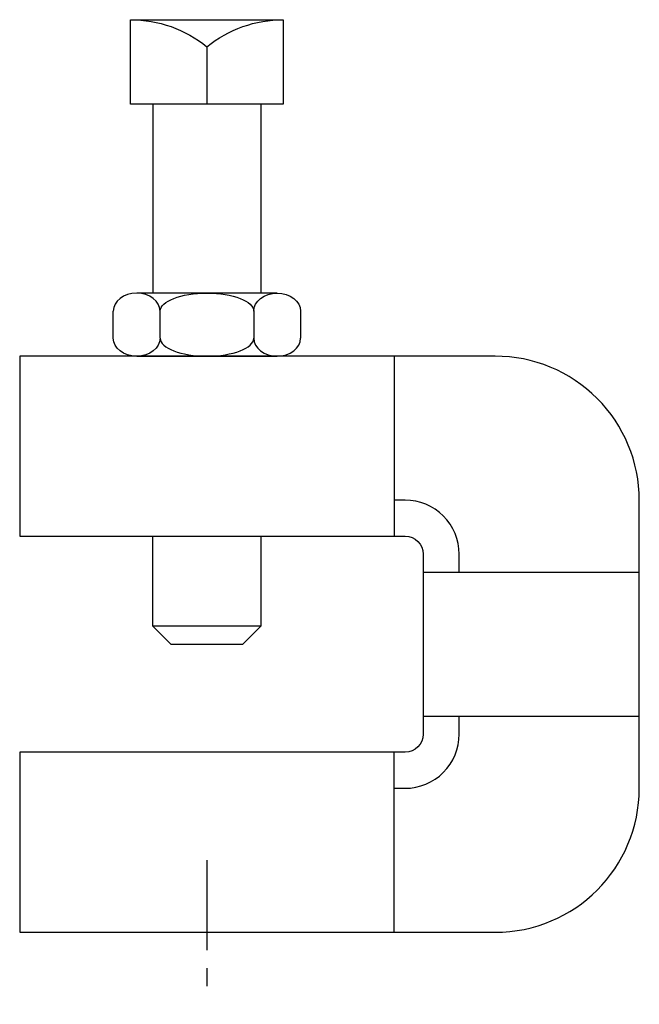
# Model space of a CAD drawing. Extents: x 27 to 189, y 11 to 268.
import ezdxf

# ---------------------------------------------------------------- set-up
doc = ezdxf.new("R2010")
doc.units = 0
doc.header["$MEASUREMENT"] = 0
doc.linetypes.add('AI9-LTYPE1', pattern=[37.670689, 23.544181, -4.708836, 4.708836, -4.708836])
doc.layers.get('0').update_dxf_attribs({"linetype": 'CONTINUOUS'})

msp = doc.modelspace()

# ---------------------------------------------------------------- linework, layer by layer
at = {"color": 7}
for p, q in [((55.95, 268.45), (95.88, 268.45)), ((75.91, 261.39), (75.91, 246.38)), ((61.79, 246.38), (61.79, 196.94)), ((90.04, 246.38), (90.04, 196.94)), ((94.26, 196.94), (57.56, 196.94)), ((51.44, 185.16), (51.44, 192.23)), ((63.68, 185.16), (63.68, 192.23)), ((88.15, 192.23), (88.15, 185.16)), ((100.38, 192.23), (100.38, 185.16)), ((57.56, 180.45), (94.26, 180.45)), ((124.85, 180.45), (124.85, 133.37)), ((132.42, 123.95), (188.92, 123.95)), ((132.42, 86.28), (188.92, 86.28)), ((124.85, 29.77), (124.85, 76.86))]:
    msp.add_line(p, q, dxfattribs=at)
at = {"color": 253, "linetype": 'AI9-LTYPE1'}
msp.add_line((75.91, 48.61), (75.91, 10.94), dxfattribs=at)
at = {"color": 7}
for points in [[(90.04, 133.37), (90.04, 109.82), (61.79, 109.82), (61.79, 133.37)], [(61.79, 109.82), (66.49, 105.11), (85.33, 105.11), (90.04, 109.82)]]:
    msp.add_lwpolyline(points, dxfattribs=at)
for points, knots in [([(55.95, 268.45), (55.95, 268.45), (55.95, 246.38), (55.95, 246.38), (55.95, 246.38), (95.88, 246.38), (95.88, 246.38), (95.88, 246.38), (95.88, 268.45), (95.88, 268.45), (88.61, 268.45), (81.56, 265.96), (75.91, 261.39), (70.26, 265.96), (63.21, 268.45), (55.95, 268.45)], [0, 0, 0, 0, 1, 1, 1, 2, 2, 2, 3, 3, 3, 4, 4, 4, 5, 5, 5, 5]), ([(63.68, 192.23), (63.68, 194.83), (60.94, 196.94), (57.56, 196.94), (54.18, 196.94), (51.44, 194.83), (51.44, 192.23)], [0, 0, 0, 0, 1, 1, 1, 2, 2, 2, 2]), ([(63.68, 192.23), (63.68, 194.83), (69.16, 196.94), (75.91, 196.94), (82.67, 196.94), (88.15, 194.83), (88.15, 192.23)], [0, 0, 0, 0, 1, 1, 1, 2, 2, 2, 2]), ([(88.15, 192.23), (88.15, 194.83), (90.88, 196.94), (94.26, 196.94), (97.64, 196.94), (100.38, 194.83), (100.38, 192.23)], [0, 0, 0, 0, 1, 1, 1, 2, 2, 2, 2]), ([(63.68, 185.16), (63.68, 182.56), (60.94, 180.45), (57.56, 180.45), (54.18, 180.45), (51.44, 182.56), (51.44, 185.16)], [0, 0, 0, 0, 1, 1, 1, 2, 2, 2, 2]), ([(63.68, 185.16), (63.68, 182.56), (69.16, 180.45), (75.91, 180.45), (82.67, 180.45), (88.15, 182.56), (88.15, 185.16)], [0, 0, 0, 0, 1, 1, 1, 2, 2, 2, 2]), ([(88.15, 185.16), (88.15, 182.56), (90.88, 180.45), (94.26, 180.45), (97.64, 180.45), (100.38, 182.56), (100.38, 185.16)], [0, 0, 0, 0, 1, 1, 1, 2, 2, 2, 2]), ([(188.92, 142.78), (188.92, 142.78), (188.92, 67.44), (188.92, 67.44), (188.92, 46.64), (172.06, 29.77), (151.25, 29.77), (151.25, 29.77), (26.98, 29.77), (26.98, 29.77), (26.98, 29.77), (26.98, 76.86), (26.98, 76.86), (26.98, 76.86), (127.71, 76.86), (127.71, 76.86), (130.31, 76.86), (132.42, 78.97), (132.42, 81.57), (132.42, 81.57), (132.42, 128.66), (132.42, 128.66), (132.42, 131.26), (130.31, 133.37), (127.71, 133.37), (127.71, 133.37), (26.98, 133.37), (26.98, 133.37), (26.98, 133.37), (26.98, 180.45), (26.98, 180.45), (26.98, 180.45), (151.25, 180.45), (151.25, 180.45), (161.24, 180.45), (170.83, 176.49), (177.89, 169.42), (184.96, 162.36), (188.92, 152.77), (188.92, 142.78)], [0, 0, 0, 0, 1, 1, 1, 2, 2, 2, 3, 3, 3, 4, 4, 4, 5, 5, 5, 6, 6, 6, 7, 7, 7, 8, 8, 8, 9, 9, 9, 10, 10, 10, 11, 11, 11, 12, 12, 12, 13, 13, 13, 13]), ([(141.84, 123.95), (141.84, 123.95), (141.84, 128.66), (141.84, 128.66), (141.84, 132.4), (140.35, 136), (137.7, 138.65), (135.05, 141.3), (131.46, 142.78), (127.71, 142.78), (127.71, 142.78), (124.85, 142.78), (124.85, 142.78)], [0, 0, 0, 0, 1, 1, 1, 2, 2, 2, 3, 3, 3, 4, 4, 4, 4]), ([(124.85, 67.44), (124.85, 67.44), (127.71, 67.44), (127.71, 67.44), (131.46, 67.44), (135.05, 68.93), (137.7, 71.58), (140.35, 74.23), (141.84, 77.82), (141.84, 81.57), (141.84, 81.57), (141.84, 86.28), (141.84, 86.28)], [0, 0, 0, 0, 1, 1, 1, 2, 2, 2, 3, 3, 3, 4, 4, 4, 4])]:
    msp.add_open_spline(points, degree=3, knots=knots, dxfattribs=at)

doc.saveas('drawing.dxf')
